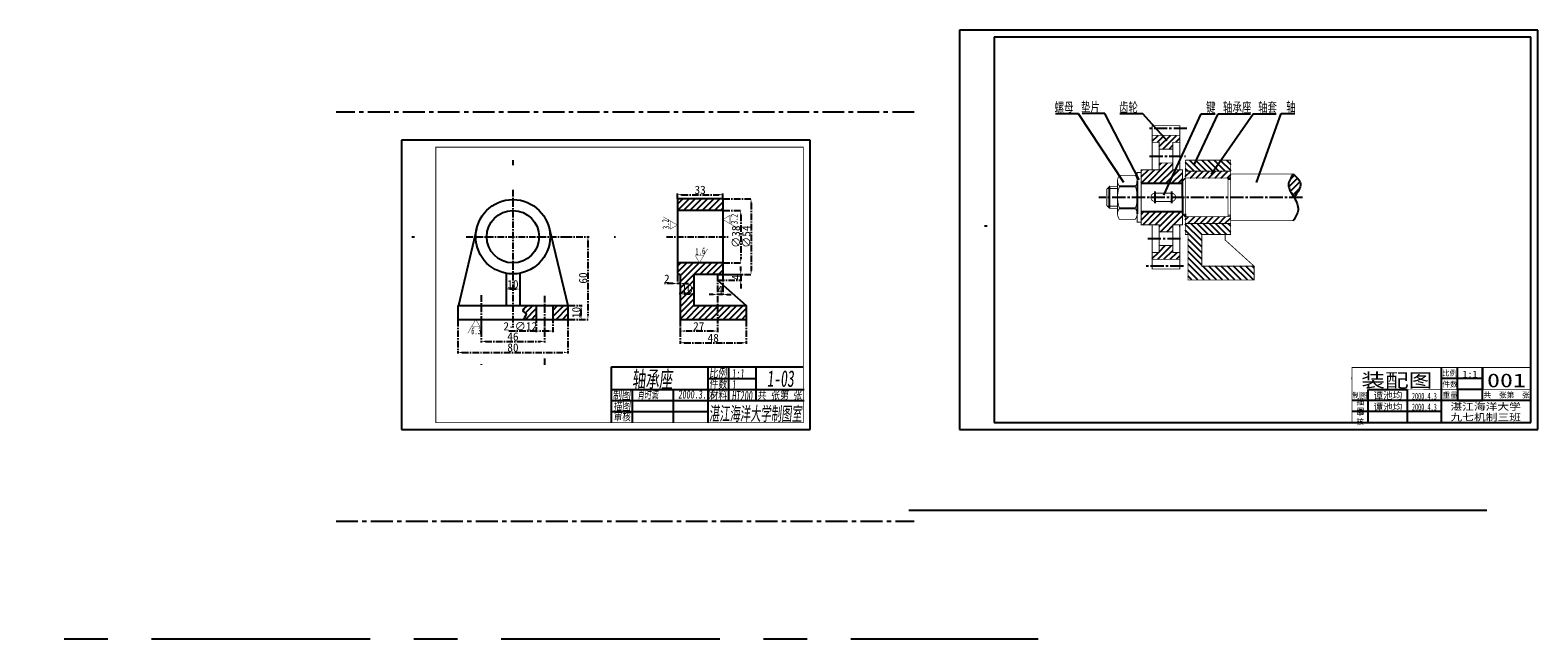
# Model space of a CAD drawing. Header units: millimetres. Extents: x -4100 to 463, y -95 to 2875.
# Tile 3 of 4: x -632 to 463, y -95 to 347. Entities that reach past the tile are written whole.
import ezdxf
from ezdxf.enums import TextEntityAlignment as Align

# ---------------------------------------------------------------- set-up
doc = ezdxf.new("R2010")
doc.units = ezdxf.units.MM
doc.header["$LTSCALE"] = 0.5
doc.linetypes.add('CENTER', pattern=[50.8, 31.75, -6.35, 6.35, -6.35])
doc.linetypes.add('CENTER2', pattern=[28.575, 19.05, -3.175, 3.175, -3.175])
for name, color, linetype, lineweight in [('中心线', 1, 'CENTER', 25), ('文本', 6, 'Continuous', 25), ('细实线', 2, 'Continuous', 25)]:
    doc.layers.add(name, color=color, linetype=linetype, lineweight=lineweight)
for name, color, linetype in [('图块', 6, 'Continuous'), ('实体', 7, 'Continuous'), ('标注', 5, 'Continuous')]:
    doc.layers.add(name, color=color, linetype=linetype)
doc.styles.add('DIM', font='italicc.shx', dxfattribs={"width": 0.7})
doc.styles.add('TEXT', font='simfang.ttf', dxfattribs={"width": 0.7})
doc.dimstyles.new('JXZT', dxfattribs={"dimtxt": 7, "dimasz": 3, "dimexe": 1.25, "dimexo": 0.625, "dimtad": 1, "dimtoh": 1, "dimdec": 0, "dimtxsty": 'DIM', "dimblk2": 'ARCHTICK', "dimcen": 2.5, "dimadec": 0, "dimazin": 0, "dimtm": 1e-09, "dimtfac": 1, "dimtdec": 0, "dimtmove": 0, "dimatfit": 3, "dimfxl": 0, "dimarcsym": 0})
doc.dimstyles.get("Standard").update_dxf_attribs({"dimtxt": 7, "dimasz": 3, "dimexe": 0.8, "dimexo": 0.3625, "dimgap": 0.5, "dimtad": 1, "dimdec": 0, "dimzin": 0, "dimdsep": 46, "dimtxsty": 'Standard', "dimcen": 1.09, "dimclrd": 5, "dimclre": 5, "dimclrt": 5, "dimadec": 0, "dimazin": 0, "dimtfac": 1, "dimtdec": 0, "dimtmove": 0, "dimatfit": 3, "dimfxl": 0, "dimtolj": 1, "dimtzin": 0, "dimarcsym": 0})

# ---------------------------------------------------------------- blocks, each defined once
blk = doc.blocks.new('RA')
at = {"layer": '图块', "const_width": 0.3}
blk.add_lwpolyline([(5.89, 10.2), (0, 0), (-3, 5.2), (3, 5.2), (-3, 5.2)], dxfattribs=at)
at = {"layer": '图块', "style": 'TEXT', "oblique": 5, "width": 0.6}
blk.add_attdef('RA', (-3, 5.7), '', height=5, rotation=5, dxfattribs=at)
blk = doc.blocks.new('RA1')
at = {"layer": '图块', "const_width": 0.3}
blk.add_lwpolyline([(-5.89, -10.2), (0, 0), (3, -5.2), (-3, -5.2), (3, -5.2)], dxfattribs=at)
at = {"layer": '实体', "ltscale": 0.3, "style": 'TEXT', "oblique": 5, "width": 0.6}
blk.add_attdef('RA', (-3.5, -10.8), '', height=5, dxfattribs=at)
blk = doc.blocks.new('*D6')
at = {"color": 5, "linetype": 'ByBlock', "ltscale": 0.3}
for p, q in [((281.3625, 225.5), (294.8, 225.5)), ((294, 222.5), (294, 190.5)), ((281.3625, 187.5), (294.8, 187.5))]:
    blk.add_line(p, q, dxfattribs=at)
for points in [[(293.5, 222.5), (294.5, 222.5), (294, 225.5)], [(293.5, 190.5), (294.5, 190.5), (294, 187.5)]]:
    blk.add_solid(points, dxfattribs=at)
at = {"layer": 'DEFPOINTS', "color": 0, "linetype": 'ByBlock', "ltscale": 0.3}
for p in [(281, 225.5), (281, 187.5), (294, 187.5)]:
    blk.add_point(p, dxfattribs=at)
at = {"color": 5, "linetype": 'ByBlock', "ltscale": 0.3, "insert": (290.5, 206.5), "char_height": 6, "attachment_point": 5, "rotation": 90}
blk.add_mtext('\\A1;∅38', dxfattribs=at)
blk = doc.blocks.new('*D7')
at = {"color": 5, "linetype": 'ByBlock', "ltscale": 0.3}
for p, q in [((281.3625, 234), (302.3, 234)), ((301.5, 231), (301.5, 182)), ((281.3625, 179), (302.3, 179))]:
    blk.add_line(p, q, dxfattribs=at)
for points in [[(301, 231), (302, 231), (301.5, 234)], [(301, 182), (302, 182), (301.5, 179)]]:
    blk.add_solid(points, dxfattribs=at)
at = {"layer": 'DEFPOINTS', "color": 0, "linetype": 'ByBlock', "ltscale": 0.3}
for p in [(281, 234), (281, 179), (301.5, 179)]:
    blk.add_point(p, dxfattribs=at)
at = {"color": 5, "linetype": 'ByBlock', "ltscale": 0.3, "insert": (298, 206.5), "char_height": 6, "attachment_point": 5, "rotation": 90}
blk.add_mtext('\\A1;∅54', dxfattribs=at)
blk = doc.blocks.new('*D8')
at = {"color": 5, "linetype": 'ByBlock', "ltscale": 0.3}
for p, q in [((294, 182), (294, 185)), ((277.3625, 179), (294.8, 179)), ((294, 179), (294, 175)), ((277.3625, 175), (294.8, 175)), ((294, 172), (294, 169))]:
    blk.add_line(p, q, dxfattribs=at)
for points in [[(293.5, 182), (294.5, 182), (294, 179)], [(293.5, 172), (294.5, 172), (294, 175)]]:
    blk.add_solid(points, dxfattribs=at)
at = {"layer": 'DEFPOINTS', "color": 0, "linetype": 'ByBlock', "ltscale": 0.3}
for p in [(277, 179), (277, 175), (294, 175)]:
    blk.add_point(p, dxfattribs=at)
at = {"color": 5, "linetype": 'ByBlock', "ltscale": 0.3, "insert": (290.5, 177), "char_height": 6, "attachment_point": 5, "rotation": 90}
blk.add_mtext('\\A1;4', dxfattribs=at)
blk = doc.blocks.new('*D9')
at = {"color": 5, "linetype": 'ByBlock', "ltscale": 0.3}
for p, q in [((277, 178.6375), (277, 163.7)), ((281, 178.6375), (281, 163.7)), ((274, 164.5), (271, 164.5)), ((281, 164.5), (277, 164.5)), ((284, 164.5), (287, 164.5))]:
    blk.add_line(p, q, dxfattribs=at)
for points in [[(274, 165), (274, 164), (277, 164.5)], [(284, 165), (284, 164), (281, 164.5)]]:
    blk.add_solid(points, dxfattribs=at)
at = {"layer": 'DEFPOINTS', "color": 0, "linetype": 'ByBlock', "ltscale": 0.3}
for p in [(277, 179), (281, 179), (277, 164.5)]:
    blk.add_point(p, dxfattribs=at)
at = {"color": 5, "linetype": 'ByBlock', "ltscale": 0.3, "insert": (279, 168), "char_height": 6, "attachment_point": 5}
blk.add_mtext('\\A1;4', dxfattribs=at)
blk = doc.blocks.new('*D10')
at = {"color": 5, "linetype": 'ByBlock', "ltscale": 0.3}
for p, q in [((248, 234.3625), (248, 237.8)), ((281, 234.3625), (281, 237.8)), ((251, 237), (278, 237))]:
    blk.add_line(p, q, dxfattribs=at)
for points in [[(251, 237.5), (251, 236.5), (248, 237)], [(278, 237.5), (278, 236.5), (281, 237)]]:
    blk.add_solid(points, dxfattribs=at)
at = {"layer": 'DEFPOINTS', "color": 0, "linetype": 'ByBlock', "ltscale": 0.3}
for p in [(281, 237), (248, 234), (281, 234)]:
    blk.add_point(p, dxfattribs=at)
at = {"color": 5, "linetype": 'ByBlock', "ltscale": 0.3, "insert": (264.5, 240.5), "char_height": 6, "attachment_point": 5}
blk.add_mtext('\\A1;33', dxfattribs=at)
blk = doc.blocks.new('*D11')
at = {"color": 5, "linetype": 'ByBlock', "ltscale": 0.3}
for p, q in [((250, 164.8625), (250, 165.8)), ((260, 164.8625), (260, 165.8)), ((253, 165), (257, 165))]:
    blk.add_line(p, q, dxfattribs=at)
for points in [[(253, 165.5), (253, 164.5), (250, 165)], [(257, 165.5), (257, 164.5), (260, 165)]]:
    blk.add_solid(points, dxfattribs=at)
at = {"layer": 'DEFPOINTS', "color": 0, "linetype": 'ByBlock', "ltscale": 0.3}
for p in [(250, 164.5), (260, 165), (260, 164.5)]:
    blk.add_point(p, dxfattribs=at)
at = {"color": 5, "linetype": 'ByBlock', "ltscale": 0.3, "insert": (255, 168.5), "char_height": 6, "attachment_point": 5}
blk.add_mtext('\\A1;10', dxfattribs=at)
blk = doc.blocks.new('*D12')
at = {"color": 5, "linetype": 'ByBlock', "ltscale": 0.3}
for p, q in [((248, 178.6375), (248, 171.7)), ((250, 178.6375), (250, 171.7)), ((245, 172.5), (238.6, 172.5)), ((250, 172.5), (248, 172.5)), ((253, 172.5), (256, 172.5))]:
    blk.add_line(p, q, dxfattribs=at)
for points in [[(245, 173), (245, 172), (248, 172.5)], [(253, 173), (253, 172), (250, 172.5)]]:
    blk.add_solid(points, dxfattribs=at)
at = {"layer": 'DEFPOINTS', "color": 0, "linetype": 'ByBlock', "ltscale": 0.3}
for p in [(248, 179), (250, 179), (248, 172.5)]:
    blk.add_point(p, dxfattribs=at)
at = {"color": 5, "linetype": 'ByBlock', "ltscale": 0.3, "insert": (240.3, 176), "char_height": 6, "attachment_point": 5}
blk.add_mtext('\\A1;2', dxfattribs=at)
blk = doc.blocks.new('*D13')
at = {"color": 5, "linetype": 'ByBlock', "ltscale": 0.3}
for p, q in [((250, 178.6375), (250, 137.2)), ((277, 178.6375), (277, 137.2)), ((274, 138), (253, 138))]:
    blk.add_line(p, q, dxfattribs=at)
for points in [[(253, 138.5), (253, 137.5), (250, 138)], [(274, 138.5), (274, 137.5), (277, 138)]]:
    blk.add_solid(points, dxfattribs=at)
at = {"layer": 'DEFPOINTS', "color": 0, "linetype": 'ByBlock', "ltscale": 0.3}
for p in [(250, 179), (277, 179), (250, 138)]:
    blk.add_point(p, dxfattribs=at)
at = {"color": 5, "linetype": 'ByBlock', "ltscale": 0.3, "insert": (263.5, 141.5), "char_height": 6, "attachment_point": 5}
blk.add_mtext('\\A1;27', dxfattribs=at)
blk = doc.blocks.new('*D14')
at = {"color": 5, "linetype": 'ByBlock', "ltscale": 0.3}
for p, q in [((250, 146.1375), (250, 128.7)), ((298, 146.1375), (298, 128.7)), ((253, 129.5), (295, 129.5))]:
    blk.add_line(p, q, dxfattribs=at)
for points in [[(253, 130), (253, 129), (250, 129.5)], [(295, 130), (295, 129), (298, 129.5)]]:
    blk.add_solid(points, dxfattribs=at)
at = {"layer": 'DEFPOINTS', "color": 0, "linetype": 'ByBlock', "ltscale": 0.3}
for p in [(250, 146.5), (298, 146.5), (298, 129.5)]:
    blk.add_point(p, dxfattribs=at)
at = {"color": 5, "linetype": 'ByBlock', "ltscale": 0.3, "insert": (274, 133), "char_height": 6, "attachment_point": 5}
blk.add_mtext('\\A1;48', dxfattribs=at)
blk = doc.blocks.new('*D15')
at = {"color": 5, "linetype": 'ByBlock', "ltscale": 0.3}
for p, q in [((145.5, 156.14), (145.5, 137.2)), ((157.5, 156.14), (157.5, 137.2)), ((145.5, 138), (125.21, 138)), ((154.5, 138), (148.5, 138))]:
    blk.add_line(p, q, dxfattribs=at)
for points in [[(148.5, 138.5), (148.5, 137.5), (145.5, 138)], [(154.5, 138.5), (154.5, 137.5), (157.5, 138)]]:
    blk.add_solid(points, dxfattribs=at)
at = {"layer": 'DEFPOINTS', "color": 0, "linetype": 'ByBlock', "ltscale": 0.3}
for p in [(145.5, 156.5), (157.5, 156.5), (145.5, 138)]:
    blk.add_point(p, dxfattribs=at)
at = {"color": 5, "linetype": 'ByBlock', "ltscale": 0.3, "insert": (133.86, 141.5), "char_height": 6, "attachment_point": 5}
blk.add_mtext('\\A1;2-∅12', dxfattribs=at)
blk = doc.blocks.new('*D16')
at = {"color": 5, "linetype": 'ByBlock', "ltscale": 0.3}
for p, q in [((105.5, 146.1375), (105.5, 129.7)), ((151.5, 146.1375), (151.5, 129.7)), ((108.5, 130.5), (148.5, 130.5))]:
    blk.add_line(p, q, dxfattribs=at)
for points in [[(108.5, 131), (108.5, 130), (105.5, 130.5)], [(148.5, 131), (148.5, 130), (151.5, 130.5)]]:
    blk.add_solid(points, dxfattribs=at)
at = {"layer": 'DEFPOINTS', "color": 0, "linetype": 'ByBlock', "ltscale": 0.3}
for p in [(105.5, 146.5), (151.5, 146.5), (151.5, 130.5)]:
    blk.add_point(p, dxfattribs=at)
at = {"color": 5, "linetype": 'ByBlock', "ltscale": 0.3, "insert": (128.5, 134), "char_height": 6, "attachment_point": 5}
blk.add_mtext('\\A1;46', dxfattribs=at)
blk = doc.blocks.new('*D17')
at = {"color": 5, "linetype": 'ByBlock', "ltscale": 0.3}
for p, q in [((88.5, 146.1375), (88.5, 121.7)), ((168.5, 146.1375), (168.5, 121.7)), ((91.5, 122.5), (165.5, 122.5))]:
    blk.add_line(p, q, dxfattribs=at)
for points in [[(91.5, 123), (91.5, 122), (88.5, 122.5)], [(165.5, 123), (165.5, 122), (168.5, 122.5)]]:
    blk.add_solid(points, dxfattribs=at)
at = {"layer": 'DEFPOINTS', "color": 0, "linetype": 'ByBlock', "ltscale": 0.3}
for p in [(88.5, 146.5), (168.5, 146.5), (168.5, 122.5)]:
    blk.add_point(p, dxfattribs=at)
at = {"color": 5, "linetype": 'ByBlock', "ltscale": 0.3, "insert": (128.5, 126), "char_height": 6, "attachment_point": 5}
blk.add_mtext('\\A1;80', dxfattribs=at)
blk = doc.blocks.new('*D18')
at = {"color": 5, "linetype": 'ByBlock', "ltscale": 0.3}
for p, q in [((123.5, 168.6375), (123.5, 167.7)), ((130.5, 168.5), (126.5, 168.5)), ((133.5, 168.6375), (133.5, 167.7))]:
    blk.add_line(p, q, dxfattribs=at)
for points in [[(126.5, 169), (126.5, 168), (123.5, 168.5)], [(130.5, 169), (130.5, 168), (133.5, 168.5)]]:
    blk.add_solid(points, dxfattribs=at)
at = {"layer": 'DEFPOINTS', "color": 0, "linetype": 'ByBlock', "ltscale": 0.3}
for p in [(123.5, 169), (133.5, 169), (123.5, 168.5)]:
    blk.add_point(p, dxfattribs=at)
at = {"color": 5, "linetype": 'ByBlock', "ltscale": 0.3, "insert": (128.5, 172), "char_height": 6, "attachment_point": 5}
blk.add_mtext('\\A1;10', dxfattribs=at)
blk = doc.blocks.new('*D19')
at = {"color": 5, "linetype": 'ByBlock', "ltscale": 0.3}
for p, q in [((168.8625, 156.5), (178.8, 156.5)), ((178, 149.5), (178, 153.5)), ((168.8625, 146.5), (178.8, 146.5))]:
    blk.add_line(p, q, dxfattribs=at)
for points in [[(177.5, 153.5), (178.5, 153.5), (178, 156.5)], [(177.5, 149.5), (178.5, 149.5), (178, 146.5)]]:
    blk.add_solid(points, dxfattribs=at)
at = {"layer": 'DEFPOINTS', "color": 0, "linetype": 'ByBlock', "ltscale": 0.3}
for p in [(168.5, 156.5), (178, 156.5), (168.5, 146.5)]:
    blk.add_point(p, dxfattribs=at)
at = {"color": 5, "linetype": 'ByBlock', "ltscale": 0.3, "insert": (174.5, 151.5), "char_height": 6, "attachment_point": 5, "rotation": 90}
blk.add_mtext('\\A1;10', dxfattribs=at)
blk = doc.blocks.new('*D20')
at = {"color": 5, "linetype": 'ByBlock', "ltscale": 0.3}
for p, q in [((166.8625, 206.5), (183.8, 206.5)), ((183, 203.5), (183, 149.5)), ((168.8625, 146.5), (183.8, 146.5))]:
    blk.add_line(p, q, dxfattribs=at)
for points in [[(182.5, 203.5), (183.5, 203.5), (183, 206.5)], [(182.5, 149.5), (183.5, 149.5), (183, 146.5)]]:
    blk.add_solid(points, dxfattribs=at)
at = {"layer": 'DEFPOINTS', "color": 0, "linetype": 'ByBlock', "ltscale": 0.3}
for p in [(166.5, 206.5), (168.5, 146.5), (183, 146.5)]:
    blk.add_point(p, dxfattribs=at)
at = {"color": 5, "linetype": 'ByBlock', "ltscale": 0.3, "insert": (179.5, 176.5), "char_height": 6, "attachment_point": 5, "rotation": 90}
blk.add_mtext('\\A1;60', dxfattribs=at)
blk = doc.blocks.new('A4')
for p, q in [((297, 210), (0, 210)), ((0, 210), (0, 0)), ((297, 0), (297, 210)), ((152.5, 45.5), (291.5, 45.5)), ((152.5, 5), (152.5, 45.5)), ((222.5, 45), (222.5, 5)), ((237.5, 45), (237.5, 21)), ((257.5, 45), (257.5, 21)), ((222.5, 37), (257.5, 37)), ((152.5, 29), (292.5, 29)), ((167.5, 29), (167.5, 5)), ((197.5, 29), (197.5, 5)), ((152.5, 21), (292.5, 21)), ((152.5, 13), (222.5, 13)), ((0, 0), (297, 0)), ((0, 0), (210, 0)), ((0, 0), (0, 0))]:
    blk.add_line(p, q)
at = {"const_width": 0.6}
blk.add_lwpolyline([(25, 5), (292, 5), (292, 205), (25, 205)], close=True, dxfattribs=at)
blk.add_lwpolyline([(292, 5), (292, 45.5), (152.5, 45.5), (152.5, 5), (292, 5)], dxfattribs=at)
at = {"style": 'TEXT', "oblique": 5}
for s, height, width, p, p2 in [('比例', 6, 0.782878, (223.5, 38), (236.5, 38)), ('件数', 6, 0.782878, (223.5, 30), (236.5, 30)), ('制图', 6, 0.782878, (153.5, 22), (166.5, 22)), ('材料', 6, 0.782878, (223.5, 22), (236.5, 22)), ('共 张第 张', 6, 0.782878, (258.5, 22), (291, 22)), ('描图', 6, 0.752767, (154, 14), (166.5, 14)), ('湛江海洋大学制图室', 10, 0.541992, (223.5, 6.5), (291, 6.5)), ('审核', 6, 0.752767, (154, 6.5), (166.5, 6.5))]:
    blk.add_text(s, height=height, dxfattribs=dict(at, width=width)).set_placement(p, p2, align=Align.FIT)
at = {"style": 'TEXT', "oblique": 5, "width": 0.6}
for tag, p, height in [('BL', (240, 37), 7), ('TH', (265.5, 31), 12), ('TM', (167.5, 30.5), 12), ('JS', (240, 29), 7), ('SM', (171.5, 22.5), 6), ('RQ', (201, 22.5), 6), ('CL', (240, 21), 7)]:
    blk.add_attdef(tag, p, '', height=height, dxfattribs=at)
blk = doc.blocks.new('标')
for p, q in [((-65.3, 40), (-65.3, 0)), ((-53.3, 24), (-53.3, 40)), ((-35.3, 16), (-35.3, 40)), ((-35.3, 40), (-35.3, 24)), ((-130, 32), (-130.3, 32)), ((-118.3, 0), (-118.3, 24)), ((-118, 24), (-90, 24)), ((-90, 24), (-90, 0)), ((-35.3, 32), (-65.3, 32)), ((-35.3, 24), (-53.3, 24)), ((-53.3, 24), (-53.3, 16)), ((-43.3, 32.2), (-35.3, 32.2)), ((0, 16), (-130, 16)), ((-53.3, 16), (-35.3, 16)), ((-65, 8), (-130, 8))]:
    blk.add_line(p, q)
at = {"const_width": 0.6}
for points in [[(-130, 40), (0, 40), (0, 0), (-130, 0)], [(-130, 24), (0, 24), (0, 24), (-130, 24)]]:
    blk.add_lwpolyline(points, close=True, dxfattribs=at)
at = {"char_height": 4, "attachment_point": 5}
for s, insert, width in [('\\f仿宋_GB2312|b0|i0|c134|p49;比例', (-59.1, 35.8), 11.3), ('\\f仿宋_GB2312|b0|i0|c134|p49;制图', (-124.2, 19.6), 11.1), ('\\f仿宋_GB2312|b0|i0|c134|p49;件数', (-58.8, 27.6), 11.1), ('\\f仿宋_GB2312|b0|i0|c134|p49;重量', (-58.7, 19.8), 11.3), ('\\f仿宋_GB2312|b0|i0|c134|p49;共\u3000张第\u3000张', (-17.7, 19.8), 34.3), ('\\f仿宋_GB2312|b0|i0|c134|p49;描图', (-123.9, 11.4), 10), ('\\f仿宋_GB2312|b0|i0|c134|p49;审核', (-124.1, 3.7), 10.4)]:
    blk.add_mtext(s, dxfattribs=dict(at, insert=insert, width=width))
at = {"style": 'TEXT'}
for tag, height, width, p, p2 in [('（图名）', 10, 0.9335, (-123.2, 25.7), (-71.6, 25.7)), ('（？：？）', 5, 1.043564, (-49.7, 32.7), (-38.9, 32.7)), ('（图号）', 10, 1.358807, (-31.9, 25.7), (-3.7, 25.7)), ('（姓名）', 5, 1.010952, (-114.4, 17.2), (-93.4, 17.2)), ('（姓名）', 5, 1.010952, (-114.4, 8.8), (-93.4, 8.8)), ('DATE', 5, 1.338439, (-86.5, 16.7), (-68.4, 16.7)), ('DATE', 5, 1.338439, (-86.5, 8.8), (-68.4, 8.8)), ('（学校）', 5, 1.233797, (-58.5, 9.1), (-7.3, 9.1)), ('（班级）', 5, 1.233797, (-58.5, 1.4), (-7.3, 1.4))]:
    blk.add_attdef(tag, text='', height=height, dxfattribs=dict(at, width=width)).set_placement(p, p2, align=Align.FIT)
blk = doc.blocks.new('_ArchTick')
at = {"color": 0, "const_width": 0.15}
blk.add_lwpolyline([(-0.5, -0.5), (0.5, 0.5)], dxfattribs=at)
blk = doc.blocks.new('zhxz')
at = {"layer": '实体', "ltscale": 0.3}
h = blk.add_hatch(dxfattribs=at)
h.set_pattern_fill('ANSI31', color=256, style=0)
h.set_pattern_definition([(45, (-410, -9.5), (-2.245064, 2.245064), [])])
h.paths.add_polyline_path([(-129, 216), (-129, 224.5), (-162, 224.5), (-162, 216)])
h.paths.add_polyline_path([(-150, 169.5), (-129, 169.5), (-129, 170), (-129, 178), (-162, 178), (-162, 169.5), (-160, 169.5), (-160, 147), (-160, 137), (-112, 137), (-112, 147), (-150, 147)])
edge = h.paths.add_edge_path()
edge.add_line((-264.5, 147), (-271, 147))
edge.add_spline(control_points=[(-271, 147), (-273, 145.38), (-276.08, 142.88), (-270.12, 140.8), (-274.47, 137.17), (-273.5, 137)], knot_values=[0, 0, 0, 0, 5.327539, 8.208001, 12.015887, 12.015887, 12.015887, 12.015887], degree=3, periodic=0)
edge.add_line((-273.5, 137), (-264.5, 137))
edge.add_line((-264.5, 137), (-264.5, 147))
h.paths.add_polyline_path([(-241.5, 137), (-241.5, 147), (-252.5, 147), (-252.5, 137)])
h.paths.add_polyline_path([(-160, 163.5), (-150, 163.5), (-150, 154.5), (-160, 154.5)], flags=24)
h.paths.add_polyline_path([(-150.19, 182.5), (-143.84, 182.85), (-143.84, 190.01), (-150.19, 189.66)], flags=9)
for p, q in [((10, 287.5), (-410, 287.5)), ((-410, -9.5), (10, -9.5))]:
    blk.add_line(p, q)
at = {"layer": '中心线', "ltscale": 0.3}
for p, q in [((-281.5, 252.5), (-281.5, 249)), ((-281.5, 231), (-281.5, 131)), ((-355, 197), (-353, 197)), ((-315.5, 197), (-241.5, 197)), ((-208, 197), (-207, 197)), ((-170, 197), (-125, 197)), ((-304.5, 154.5), (-304.5, 127.5)), ((-258.5, 154), (-258.5, 129)), ((-258.5, 108.5), (-258.5, 104)), ((-304.5, 104.5), (-304.5, 104))]:
    blk.add_line(p, q, dxfattribs=at)
at = {"layer": '实体', "ltscale": 0.3}
for p, q in [((-281.5, 224), (-281.5, 224)), ((-162, 224.5), (-162, 169.5)), ((-129, 224.5), (-162, 224.5)), ((-129, 224.5), (-129, 169.5)), ((-129, 224), (-129, 224.5)), ((-281.5, 216), (-281.5, 216)), ((-129, 216), (-162, 216)), ((-255.27, 203.4), (-241.5, 147)), ((-307.92, 202.59), (-321, 147)), ((-129, 178), (-162, 178)), ((-286.5, 170.47), (-286.5, 147)), ((-276.5, 170.47), (-276.5, 147)), ((-129, 170), (-129, 169.5)), ((-160, 169.5), (-162, 169.5)), ((-160, 169.5), (-160, 147)), ((-129, 169.5), (-150, 169.5)), ((-150, 169.5), (-150, 147)), ((-133, 169.5), (-133, 165.5)), ((-133, 165.5), (-112, 147)), ((-321.5, 147), (-241.5, 147)), ((-321.5, 147), (-321.5, 137)), ((-264.5, 147), (-264.5, 137)), ((-252.5, 147), (-252.5, 137)), ((-241.5, 147), (-241.5, 137)), ((-160, 147), (-160, 137)), ((-150, 147), (-112, 147)), ((-112, 147), (-112, 137)), ((-321.5, 137), (-241.5, 137)), ((-160, 137), (-112, 137))]:
    blk.add_line(p, q, dxfattribs=at)
for radius in [27, 19]:
    blk.add_circle((-281.5, 197), radius, dxfattribs=at)
blk.add_spline([(-271, 147), (-273.99, 142.59), (-272, 140.5), (-273.5, 137), (-273, 137)], degree=3, dxfattribs=at)
at = {"layer": '图块', "ltscale": 0.3, "rotation": 90}
blk.add_blockref('RA1', (-129, 209.5), dxfattribs=at).add_auto_attribs({'RA': '3.2'})
at = {"layer": '图块', "ltscale": 0.3}
blk.add_blockref('RA1', (-308.5, 137), dxfattribs=at).add_auto_attribs({'RA': '6.3'})
at = {"layer": '实体', "ltscale": 0.3, "rotation": 90}
blk.add_blockref('RA', (-162, 205.5), dxfattribs=at).add_auto_attribs({'RA': '3.2'})
at = {"layer": '实体', "ltscale": 0.3}
blk.add_blockref('RA', (-146, 178), dxfattribs=at).add_auto_attribs({'RA': '1.6'})
at = {"layer": '标注', "ltscale": 0.3}
blk.add_blockref('A4', (-362.5, 57), dxfattribs=at).add_auto_attribs({'JS': '1', 'BL': '1:1', 'CL': 'HT200', 'TM': '轴承座', 'SM': '肖时诚', 'RQ': '2000.3.16', 'TH': '1-03'})
at = {"layer": '图块', "ltscale": 0.3}
for base, p1, p2, picture, middle in [((-129, 227.5), (-162, 224.5), (-129, 224.5), '*D10', (-145.5, 231)), ((-162, 163), (-160, 169.5), (-162, 169.5), '*D12', (-169.7, 166.5)), ((-160, 128.5), (-133, 169.5), (-160, 169.5), '*D13', (-146.5, 132)), ((-133, 155), (-129, 169.5), (-133, 169.5), '*D9', (-131, 158.5)), ((-150, 155.5), (-160, 155), (-150, 155), '*D11', (-155, 159)), ((-112, 120), (-160, 137), (-112, 137), '*D14', (-136, 123.5))]:
    dim = blk.add_linear_dim(base=base, p1=p1, p2=p2, dimstyle='Standard', dxfattribs=at)
    dim.commit()
    dim.dimension.update_dxf_attribs({"geometry": picture, "text_midpoint": middle, "insert": (-410, -9.5)})
for base, p1, p2, text, picture, middle in [((-108.5, 169.5), (-129, 224.5), (-129, 169.5), '%%C54', '*D7', (-112, 197)), ((-116, 178), (-129, 216), (-129, 178), '%%C38', '*D6', (-119.5, 197))]:
    dim = blk.add_linear_dim(base=base, p1=p1, p2=p2, angle=90, text=text, dimstyle='Standard', dxfattribs=at)
    dim.commit()
    dim.dimension.update_dxf_attribs({"geometry": picture, "text_midpoint": middle, "insert": (-410, -9.5)})
dim = blk.add_linear_dim(base=(-116, 165.5), p1=(-133, 169.5), p2=(-133, 165.5), angle=90, dimstyle='Standard', dxfattribs=at)
dim.commit()
dim.dimension.update_dxf_attribs({"geometry": '*D8', "text_midpoint": (-119.5, 167.5), "insert": (-410, -9.5)})
at = {"layer": '实体', "ltscale": 0.3}
for base, p1, p2, picture, middle in [((-227, 137), (-243.5, 197), (-241.5, 137), '*D20', (-230.5, 167)), ((-232, 147), (-241.5, 137), (-241.5, 147), '*D19', (-235.5, 142))]:
    dim = blk.add_linear_dim(base=base, p1=p1, p2=p2, angle=90, dimstyle='Standard', override={"dimtxt": 6}, dxfattribs=at)
    dim.commit()
    dim.dimension.update_dxf_attribs({"geometry": picture, "text_midpoint": middle, "insert": (-410, -9.5)})
for base, p1, p2, picture, middle in [((-286.5, 159), (-276.5, 159.5), (-286.5, 159.5), '*D18', (-281.5, 162.5)), ((-241.5, 113), (-321.5, 137), (-241.5, 137), '*D17', (-281.5, 116.5)), ((-258.5, 121), (-304.5, 137), (-258.5, 137), '*D16', (-281.5, 124.5))]:
    dim = blk.add_linear_dim(base=base, p1=p1, p2=p2, dimstyle='Standard', override={"dimtxt": 6}, dxfattribs=at)
    dim.commit()
    dim.dimension.update_dxf_attribs({"geometry": picture, "text_midpoint": middle, "insert": (-410, -9.5)})
dim = blk.add_linear_dim(base=(-264.5, 128.5), p1=(-252.5, 147), p2=(-264.5, 147), text='2-%%C12', dimstyle='Standard', override={"dimtxt": 6}, dxfattribs=at)
dim.commit()
dim.dimension.update_dxf_attribs({"geometry": '*D15', "text_midpoint": (-276.14, 132), "insert": (-410, -9.5)})

msp = doc.modelspace()

# ---------------------------------------------------------------- hatches: boundary and pattern name
h = msp.add_hatch()
h.set_pattern_fill('ANSI31', color=256, style=0)
h.set_pattern_definition([(45, (-3.6863, 57), (-2.245064, 2.245064), [])])
h.paths.add_polyline_path([(239.9, 244.6), (206.9, 244.6), (206.9, 239.6), (237.9, 239.6), (239.9, 239.6), (239.9, 242.6)])
h.paths.add_polyline_path([(239.9, 211.6), (237.9, 211.6), (206.9, 211.6), (206.9, 206.6), (239.9, 206.6)])
at = {"layer": '实体'}
h = msp.add_hatch(dxfattribs=at)
h.set_pattern_fill('ANSI31', color=256, angle=90, style=0)
h.paths.add_polyline_path([(239.9, 244.6), (239.9, 252.6), (206.9, 252.6), (206.9, 244.6)])
h = msp.add_hatch(dxfattribs=at)
h.set_pattern_fill('ANSI31', color=256, angle=90, style=0)
h.paths.add_polyline_path([(208.9, 165.6), (256.9, 165.6), (256.9, 175.6), (218.9, 175.6), (218.9, 198.6), (239.4, 198.6), (239.9, 199.1), (239.9, 206.6), (207, 206.6), (206.9, 206.5), (206.9, 198.6), (208.9, 198.6)])

# ---------------------------------------------------------------- linework, layer by layer
for p, q in [((463, 347), (43, 347)), ((43, 347), (43, 57)), ((458, 342), (68, 342)), ((68, 342), (68, 62)), ((458, 62), (458, 342)), ((463, 57), (463, 347)), ((159.1, 233.6), (164.8, 233.6)), ((164.8, 233.6), (170.6, 233.6)), ((171.9, 237.6), (171.9, 213.6)), ((164.8, 217.6), (159.1, 217.6)), ((170.6, 217.6), (164.8, 217.6)), ((206.9, 206.5), (207, 206.6)), ((239.4, 198.6), (239.9, 199.1)), ((458, 62), (458, 102)), ((43, 57), (463, 57)), ((43, 57), (43, 57)), ((68, 62), (458, 62)), ((68, 62), (458, 62)), ((6, -1.5), (426, -1.5))]:
    msp.add_line(p, q)
at = {"color": 7, "linetype": 'ByBlock'}
for p, q in [((283, 238.6), (286.2, 241.8)), ((204.9, 237.6), (206.9, 239.6)), ((204.9, 225.6), (204.9, 237.6)), ((282.1, 233.2), (288.4, 239.5)), ((283.4, 230), (290.2, 236.8)), ((285, 227.1), (290, 232.2)), ((204.9, 225.6), (204.9, 213.6)), ((204.9, 213.6), (206.9, 211.6)), ((206.9, 213.6), (206.9, 211.6))]:
    msp.add_line(p, q, dxfattribs=at)
at = {"color": 7}
for p, q in [((151.9, 225.6), (151.9, 233.1)), ((171.9, 233.6), (171.9, 225.6)), ((151.9, 218.1), (151.9, 225.6)), ((171.9, 225.6), (171.9, 217.6))]:
    msp.add_line(p, q, dxfattribs=at)
at = {"const_width": 0.6}
msp.add_lwpolyline([(68, 342), (458, 342), (458, 62), (68, 62)], close=True, dxfattribs=at)
for points in [[(239.9, 252.6), (206.9, 252.6), (239.9, 252.6), (239.9, 198.6), (218.9, 198.6), (218.9, 175.6), (256.9, 175.6), (235.9, 194.6), (235.9, 198.6)], [(206.9, 252.6), (206.9, 198.6), (208.9, 198.6), (208.9, 165.6), (256.9, 165.6), (256.9, 175.6)], [(174.9, 243.6), (171.9, 243.6), (171.9, 207.6), (174.9, 207.6)], [(206.9, 244.6), (239.9, 244.6)], [(157.7, 237.6), (157.7, 213.6)], [(237.9, 239.6), (239.9, 239.6)], [(237.9, 211.6), (239.9, 211.6)], [(206.9, 206.6), (239.9, 206.6)]]:
    msp.add_lwpolyline(points, dxfattribs=at)
for points in [[(170.5, 233.6, 0.351), (170.5, 241.6), (164.8, 241.6), (159.1, 241.6, 0.351), (159.1, 233.6)], [(159.1, 233.6, 0.172194), (159.1, 217.6, 0.172194)], [(170.6, 217.6, 0.172194), (170.6, 233.6, 0.172194)], [(159.1, 217.6, 0.351), (159.1, 209.6), (164.8, 209.6), (170.5, 209.6, 0.351), (170.5, 217.6)]]:
    msp.add_lwpolyline(points, format="xyb", dxfattribs=at)
at = {"color": 7, "linetype": 'ByBlock'}
for points, const_width in [([(285.3, 208.6), (239.9, 208.6), (239.9, 225.6), (239.9, 212.6), (237.9, 212.6), (237.9, 225.6), (237.9, 211.6), (206.9, 211.6), (206.9, 237.6), (206.9, 239.6), (237.9, 239.6), (237.9, 225.6), (237.9, 238.6), (239.9, 238.6), (239.9, 225.6), (239.9, 242.6), (285.3, 242.6)], 0.6), ([(157.7, 217.6), (151.9, 217.6), (149.9, 219.6), (149.9, 225.6), (149.9, 231.6), (151.9, 233.6), (151.9, 225.6), (151.9, 217.6)], 0.6), ([(174.9, 233.1), (174.9, 225.6), (174.9, 235.6), (204.9, 235.6), (204.9, 225.6), (204.9, 205.6), (197.9, 205.6), (197.9, 185.6), (202.9, 185.6)], 0.6), ([(204.9, 237.6), (206.9, 239.6)], 0.6), ([(170.6, 217.6), (159.1, 217.6)], 0.6), ([(204.9, 213.6), (206.9, 211.6)], 0.6), ([(202.9, 180.6), (202.8, 205.6)], 0.7)]:
    msp.add_lwpolyline(points, dxfattribs=dict(at, const_width=const_width))
at = {"color": 7, "const_width": 0.6}
for points in [[(151.9, 233.6), (157.7, 233.6)], [(159.1, 233.6), (170.6, 233.6)]]:
    msp.add_lwpolyline(points, dxfattribs=at)
at = {"color": 7, "linetype": 'ByBlock', "const_width": 0.6}
msp.add_lwpolyline([(184.9, 228.6, 1), (184.9, 222.6), (196.9, 222.6, 1), (196.9, 228.6)], format="xyb", close=True, dxfattribs=at)
at = {"color": 7, "linetype": 'ByBlock'}
for points in [[(285.3, 242.6), (281.9, 234.7), (285.9, 225.6), (288.8, 216.4), (285.3, 208.6)], [(285.3, 242.6), (290.5, 235.6), (285.9, 225.7)]]:
    msp.add_spline(points, degree=3, dxfattribs=at)
at = {"layer": '中心线', "linetype": 'CENTER2'}
for p, q in [((208, 275.6), (181, 275.6)), ((181, 255.6), (207, 255.6)), ((292, 225.6), (144, 225.6)), ((179.7, 195.6), (205.2, 195.6)), ((205.5, 175.6), (178.2, 175.6))]:
    msp.add_line(p, q, dxfattribs=at)
at = {"layer": '中心线'}
for p, q in [((237.9, 239.6), (239.9, 239.6)), ((237.9, 239.6), (239.9, 239.6)), ((237.9, 239.6), (239.9, 239.6)), ((180.3, 229.9), (180.3, 229.9)), ((184.9, 229.9), (184.9, 221.3)), ((196.9, 229.9), (196.9, 221.3))]:
    msp.add_line(p, q, dxfattribs=at)
at = {"layer": '中心线', "ltscale": 0.3}
msp.add_line((61, 205), (63, 205), dxfattribs=at)
at = {"layer": '实体'}
for p, q in [((182.9, 266.4), (187.1, 270.6)), ((186.6, 265.6), (191.6, 270.6)), ((187.9, 262.4), (196.1, 270.6)), ((190.6, 260.6), (200.6, 270.6)), ((195.1, 260.6), (197.9, 263.5)), ((200.1, 265.6), (202.9, 268.5)), ((174.9, 244.9), (175.6, 245.6)), ((174.9, 240.5), (180.1, 245.6)), ((174.9, 236), (184.6, 245.6)), ((179.1, 235.6), (194.1, 250.6)), ((183.5, 235.6), (197.9, 250)), ((187.9, 249), (189.6, 250.6)), ((188, 235.6), (198, 245.6)), ((192.5, 235.6), (202.5, 245.6)), ((197, 235.6), (204.9, 243.5)), ((174.9, 236), (204.9, 236)), ((201.5, 235.6), (204.9, 239)), ((174.9, 215.2), (204.9, 215.2)), ((174.9, 213.5), (176.6, 215.2)), ((174.9, 209), (181.1, 215.2)), ((176, 205.6), (185.6, 215.2)), ((180.5, 205.6), (190.1, 215.2)), ((185, 205.6), (194.6, 215.2)), ((187.9, 204.1), (199.1, 215.2)), ((189, 200.6), (203.6, 215.2)), ((198.4, 205.6), (204.9, 212.1)), ((193.4, 200.6), (197.9, 205.1)), ((186.9, 180.6), (196.9, 190.6)), ((187.9, 186.1), (192.4, 190.6)), ((191.4, 180.6), (197.9, 187.1)), ((182.9, 181.1), (187.4, 185.6)), ((195.9, 180.6), (200.9, 185.6)), ((200.4, 180.6), (202.9, 183.1))]:
    msp.add_line(p, q, dxfattribs=at)
at = {"layer": '实体', "const_width": 0.6}
for points in [[(202.9, 245.6), (202.9, 277.6), (182.9, 277.6), (182.9, 245.6)], [(182.9, 265.6), (187.9, 265.6), (187.9, 245.6), (174.9, 245.6), (174.9, 225.6), (174.9, 215.6), (204.9, 215.6), (204.9, 225.6), (204.9, 245.6), (197.9, 245.6), (197.9, 265.6), (202.9, 265.6)], [(202.9, 270.6), (182.9, 270.6)], [(197.9, 260.6), (187.9, 260.6)], [(197.9, 250.6), (187.9, 250.6)], [(182.9, 185.6), (187.9, 185.6), (187.9, 205.6), (174.9, 205.6), (174.9, 225.6), (174.9, 218.1)], [(202.9, 205.6), (202.9, 173.6), (182.9, 173.6), (182.9, 205.6)], [(197.9, 200.6), (187.9, 200.6)], [(197.9, 200.6), (187.9, 200.6)], [(197.9, 190.6), (187.9, 190.6)], [(197.9, 190.6), (187.9, 190.6)], [(202.9, 180.6), (182.9, 180.6)], [(202.9, 180.6), (182.9, 180.6)]]:
    msp.add_lwpolyline(points, dxfattribs=at)
at = {"layer": '细实线', "const_width": 0.7}
for points in [[(158, 232), (150, 232)], [(158, 219.2), (150, 219.2)]]:
    msp.add_lwpolyline(points, dxfattribs=at)

# ---------------------------------------------------------------- block references
ref = msp.add_blockref('标', (458, 62))
ref.add_attrib('（图号）', '001', dxfattribs={"height": 10, "style": 'TEXT', "width": 1.358807}).set_placement((426.1, 87.7), (454.3, 87.7), align=Align.FIT)
ref.add_attrib('（学校）', '湛江海洋大学', dxfattribs={"height": 5, "style": 'TEXT', "width": 1.233797}).set_placement((399.5, 71.1), (450.7, 71.1), align=Align.FIT)
ref.add_attrib('（班级）', '九七机制三班', dxfattribs={"height": 5, "style": 'TEXT', "width": 1.233797}).set_placement((399.5, 63.4), (450.7, 63.4), align=Align.FIT)
ref.add_attrib('（图名）', '装配图', dxfattribs={"height": 10, "style": 'TEXT', "width": 1.244667}).set_placement((334.8, 87.7), (386.4, 87.7), align=Align.FIT)
ref.add_attrib('（姓名）', '谭池均', dxfattribs={"height": 5, "style": 'TEXT', "width": 1.010952}).set_placement((343.6, 79.2), (364.6, 79.2), align=Align.FIT)
ref.add_attrib('（姓名）', '谭池均', dxfattribs={"height": 5, "style": 'TEXT', "width": 1.010952}).set_placement((343.6, 70.8), (364.6, 70.8), align=Align.FIT)
ref.add_attrib('DATE', '2000,4,3', dxfattribs={"height": 5, "style": 'TEXT', "width": 0.652227}).set_placement((371.5, 70.8), (389.6, 70.8), align=Align.FIT)
ref.add_attrib('DATE', '2000,4,3', dxfattribs={"height": 5, "style": 'TEXT', "width": 0.652227}).set_placement((371.5, 78.7), (389.6, 78.7), align=Align.FIT)
ref.add_attrib('（？：？）', '1:1', dxfattribs={"height": 5, "style": 'TEXT', "width": 1.043564}).set_placement((408.3, 94.7), (419.1, 94.7), align=Align.FIT)
at = {"layer": '中心线', "xscale": 10, "yscale": 10, "zscale": 10}
msp.add_blockref('zhxz', (0, 0), dxfattribs=at)
at = {"layer": '中心线'}
msp.add_blockref('zhxz', (0, 0), dxfattribs=at)

# ---------------------------------------------------------------- texts
at = {"layer": '文本', "char_height": 7, "style": 'DIM'}
for s, insert, attachment_point in [('{\\f仿宋_GB2312|b0|i0|c134|p49;螺母}', (125.7, 286.8), 9), ('{\\f仿宋_GB2312|b0|i0|c134|p49;垫片}', (144.9, 287.1), 9), ('{\\f仿宋_GB2312|b0|i0|c134|p49;齿轮}', (172.5, 286.8), 9), ('{\\f仿宋_GB2312|b0|i0|c134|p49;键}', (222, 286.8), 7), ('{\\f仿宋_GB2312|b0|i0|c134|p49;轴承座}', (234.3, 286.8), 7), ('{\\f仿宋_GB2312|b0|i0|c134|p49;轴套}', (259.8, 286.8), 7), ('{\\f仿宋_GB2312|b0|i0|c134|p49;轴}', (280.2, 287.1), 7)]:
    msp.add_mtext(s, dxfattribs=dict(at, insert=insert, attachment_point=attachment_point))

# ---------------------------------------------------------------- leaders
at = {"layer": '文本', "annotation_type": 0, "has_hookline": 1}
for points, hookline_direction, text_width in [([(162.3, 236.4), (129.3, 286.2), (126.3, 286.2)], 1, 13.1), ([(173.4, 238.2), (148.5, 286.5), (145.5, 286.5)], 1, 13), ([(193.8, 266.7), (176.1, 286.2), (173.1, 286.2)], 1, 13.2), ([(191.4, 227.1), (218.4, 286.2), (221.4, 286.2)], 0, 6.67), ([(213.3, 249.3), (230.7, 286.2), (233.7, 286.2)], 0, 19.9), ([(225.6, 242.4), (256.2, 286.2), (259.2, 286.2)], 0, 13.1), ([(258.6, 236.4), (276.6, 286.5), (279.6, 286.5)], 0, 6.3)]:
    msp.add_leader(points, dimstyle='JXZT', dxfattribs=dict(at, hookline_direction=hookline_direction, text_width=text_width))

doc.saveas('drawing.dxf')
